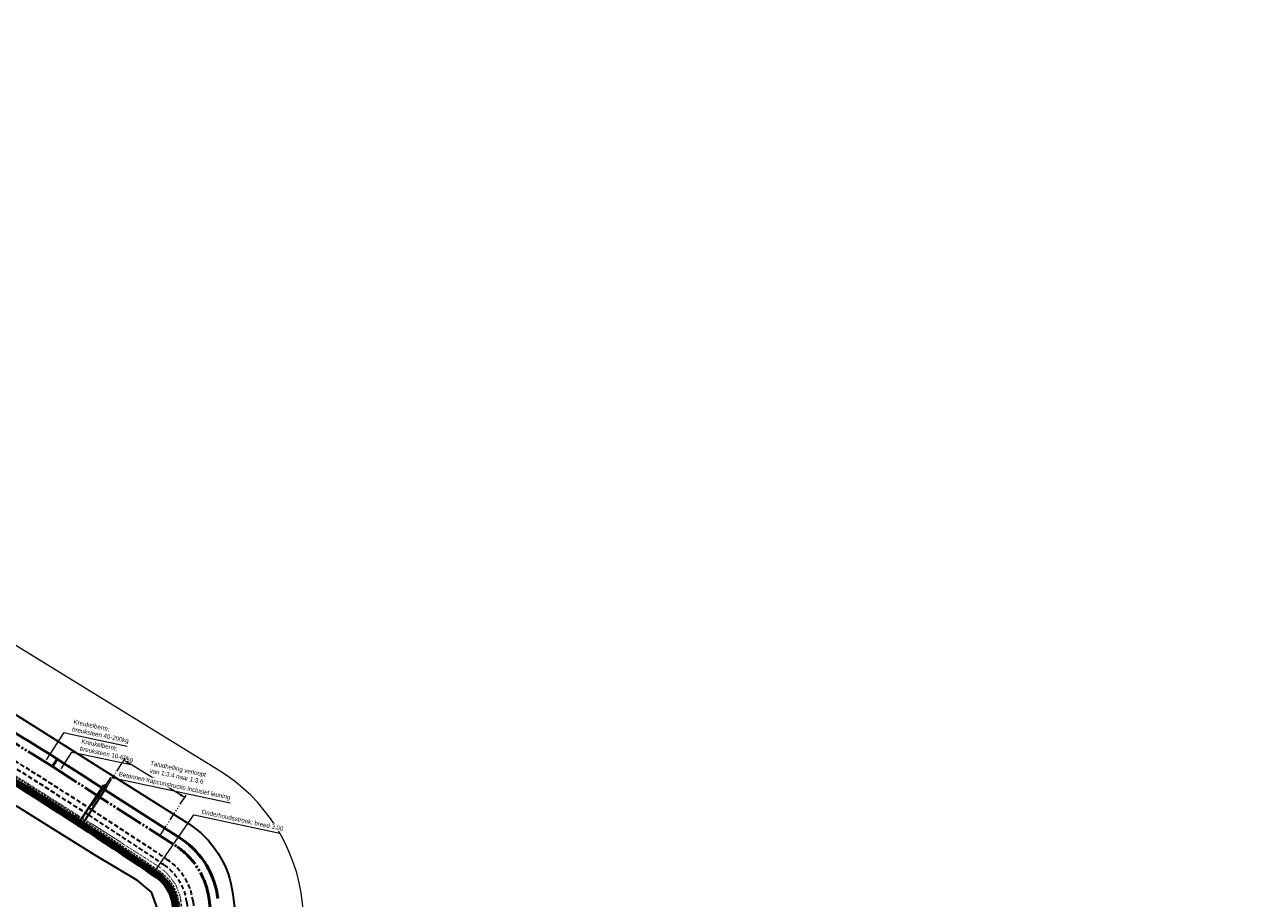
# Model space of a CAD drawing. Header units: metres. Extents: x 63663 to 67388, y 393975 to 407310.
# Tile 48 of 49: x 66014 to 66701, y 403037 to 403528. Entities that reach past the tile are written whole.
import ezdxf

# ---------------------------------------------------------------- set-up
doc = ezdxf.new("R2010")
doc.units = ezdxf.units.M
for name, pattern in [('DOT', [0.25, 0, -0.25]), ('HIDDEN', [0.375, 0.25, -0.125]), ('JIS_09_08', [10.75, 8, -0.55, 0.55, -0.55, 0.55, -0.55]), ('ONDERHOUDSSTROOK', [28, 8, -20]), ('SECTIEGRENS', [10.5, 5, -1, 0.5, -1, 0.5, -1, 0.5, -1])]:
    doc.linetypes.add(name, pattern=pattern)
for name, color, linetype, lineweight in [('BS-PERKOENRIJ', 203, 'DOT', 5), ('maatvoering-leadr', 7, 'Continuous', 30), ('sn-arcering_lgrijs', 9, 'Continuous', 20), ('TM-Insteek', 211, 'HIDDEN', 13), ('TM-invloedsgrens', 6, 'SECTIEGRENS', 20), ('TM-Kreukelberm', 43, 'Continuous', 50), ('TM-Maatlijnen', 1, 'Continuous', 13), ('TM-Materiaalscheiding', 3, 'HIDDEN', 35), ('TM-Onderhoudsweg', 3, 'Continuous', 35), ('TM-Teenconstructie', 20, 'JIS_09_08', 50), ('TM-Werkgrens', 62, 'PBZ-WERKGRENS', 35)]:
    doc.layers.add(name, color=color, linetype=linetype, lineweight=lineweight)
doc.styles.add('StagCAD', font='StagCAD.ttf')
doc.linetypes.add('PBZ-WERKGRENS', pattern='A,5.5,-1.05,["O",StagCAD,S=2,R=0,X=0,Y=-1],-3.45', length=10)
doc.dimstyles.new('leader 1_1000', dxfattribs={"dimtxt": 2.5, "dimasz": 3, "dimexe": 0, "dimexo": 0, "dimgap": 1, "dimtad": 1, "dimrnd": 0.001, "dimzin": 1, "dimdsep": 46, "dimtxsty": 'StagCAD', "dimblk1": 'RAD_PIJL', "dimblk2": 'RAD_PIJL', "dimsah": 1, "dimcen": 0.09, "dimse1": 1, "dimse2": 1, "dimclrd": 1, "dimclre": 1, "dimclrt": 7, "dimazin": 0, "dimtfac": 1, "dimtix": 1, "dimtmove": 0, "dimatfit": 0, "dimfxl": 1, "dimtvp": 0.83, "dimtolj": 1, "dimtzin": 0, "dimlwd": 15, "dimarcsym": 0})

# ---------------------------------------------------------------- blocks, each defined once
blk = doc.blocks.new('RAD_PIJL')
at = {"color": 1, "linetype": 'Continuous'}
blk.add_solid([(-2.83, -0.75), (-2.83, 0.75), (0, 0)], dxfattribs=at)
blk = doc.blocks.new('DIM_PIJL')
at = {"color": 1}
blk.add_line((0, 1.41), (0, -1.41), dxfattribs=at)
at = {"color": 1, "linetype": 'ByBlock'}
blk.add_solid([(-2.83, -0.75), (-2.83, 0.75), (0, 0)], dxfattribs=at)

msp = doc.modelspace()

# ---------------------------------------------------------------- hatches: boundary and pattern name
at = {"layer": 'sn-arcering_lgrijs'}
h = msp.add_hatch(color=256, dxfattribs=at)
h.dxf.hatch_style = 1
edge = h.paths.add_edge_path()
edge.add_line((65551.684, 403267.444), (65556.799, 403278.412))
edge.add_line((65556.799, 403278.412), (65501.984, 403292.067))
edge.add_arc((65153.179, 401919.721), 1415.98, 75.739281, 77.415089)
edge.add_line((65461.702, 403301.681), (65456.559, 403290.654))
edge.add_arc((65153.179, 401919.721), 1404.1, 75.738128, 77.52184, ccw=False)
edge.add_arc((1544873.313, 6342005.496), 6120212.589, 256.0119559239, 256.0124633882)

# ---------------------------------------------------------------- linework, layer by layer
at = {"layer": 'BS-PERKOENRIJ'}
msp.add_lwpolyline([(66009.328, 403106.207), (66050.891, 403079.908), (66087.941, 403056.318), (66094.02, 403051.72), (66099.187, 403045.191), (66101.818, 403038.202), (66107.901, 402989.765), (66113.925, 402940.645), (66116.182, 402923.006), (66119.958, 402923.296), (66125.814, 402875.778), (66127.709, 402860.978)], dxfattribs=at)
at = {"layer": 'TM-Kreukelberm'}
msp.add_line((66030.154, 403111.095), (66032.82, 403115.324), dxfattribs=at)
msp.add_lwpolyline([(65944.207, 403168.583, -0.0148941), (66059.716, 403098.049, -0.0148941)], format="xyb", dxfattribs=at)
msp.add_arc((66076.439, 403031.563), 46.92, 6.781972, 55.587891, dxfattribs=at)
at = {"layer": 'TM-Maatlijnen', "ltscale": 5}
msp.add_lwpolyline([(66180.335, 402943.284), (66170.583, 403034.558, 0.2326511), (66123.418, 403109.186), (65999.646, 403185.073, 0.0661749), (65879.211, 403238.547), (65690.729, 403293.91, 0.0174323), (65623.203, 403311.213), (65489.814, 403340.478)], format="xyb", dxfattribs=at)
msp.add_lwpolyline([(66104.421, 403093.854), (66070.32, 403114.762)], dxfattribs=at)
at = {"layer": 'TM-Onderhoudsweg'}
for p, q in [((66045.844, 403080.833), (66058.944, 403100.939)), ((66047.552, 403079.761), (66060.618, 403099.848))]:
    msp.add_line(p, q, dxfattribs=at)
msp.add_lwpolyline([(66058.944, 403100.939, -0.0002197), (66060.618, 403099.848)], format="xyb", dxfattribs=at)
at = {"layer": 'TM-Werkgrens', "flags": 128}
msp.add_lwpolyline([(66091.823, 402978.246), (66098.745, 402979.369), (66093.869, 403010.092), (66088.888, 403031.907), (66085.677, 403040.632), (66077.824, 403047.283), (66053.814, 403061.638), (66010.333, 403088.801), (65987.924, 403103.531), (65978.604, 403108.714), (65968.609, 403112.299), (65959.344, 403114.912), (65946.522, 403119.095), (65939.714, 403122.18), (65931.215, 403126.652), (65917.738, 403104.967), (65913.381, 403095.655), (65912.51, 403092.195), (65868.939, 403112.413, 0.4139956), (65854.334, 403107.072), (65758.414, 402900.754), (65764.406, 402896.423), (65757.125, 402886.347), (65741.124, 402897.909), (65748.405, 402907.986), (65753.461, 402904.332), (65853.525, 403119.564), (65851.712, 403120.406), (65858.434, 403134.894), (65869.557, 403156.578), (65858.596, 403164.339), (65835.588, 403171.051), (65787.274, 403185.236), (65739.284, 403199.333), (65697.318, 403211.988), (65643.672, 403227.098), (65595.608, 403238.149), (65545.653, 403248.907), (65499.327, 403259.459), (65448.219, 403270.5), (65399.778, 403281.793), (65348.151, 403293.181), (65294.969, 403305.949), (65253.631, 403315.137), (65202.398, 403326.118), (65155.625, 403335.859), (65102.821, 403347.05), (65056.278, 403356.727), (65004.156, 403368.596), (64959.162, 403377.836), (64911.945, 403388.17), (64861.561, 403398.897), (64839.904, 403403.166), (64828.241, 403404.072), (64817.856, 403405.073), (64809.744, 403401.502), (64802.805, 403393.95), (64773.018, 403359.037), (64756.101, 403342.861), (64739.309, 403333.031), (64712.707, 403320.941)], format="xyb", dxfattribs=at)

# ---------------------------------------------------------------- leaders
at = {"layer": 'maatvoering-leadr', "annotation_type": 0, "has_hookline": 1, "hookline_direction": 0, "text_width": 45.375, "horizontal_direction": (0.978159, -0.207857, 0)}
msp.add_leader([(66087.335, 403051.881), (66109.474, 403084.095), (66112.409, 403083.471)], dimstyle='leader 1_1000', override={"dimscale": 0, "dimgap": 1, "dimtad": 1}, dxfattribs=at)

# ---------------------------------------------------------------- next in the draw order: texts
at = {"layer": 'maatvoering-leadr', "insert": (66113.595, 403084.241), "char_height": 2.5, "attachment_point": 7, "rotation": 348.003175, "style": 'StagCAD', "bg_fill": 3, "box_fill_scale": 1.2, "bg_fill_color": 256, "bg_fill_transparency": 0}
msp.add_mtext('\\A1;Onderhoudsstrook; breed 3.00', dxfattribs=at)

# ---------------------------------------------------------------- next in the draw order: leaders
at = {"layer": 'maatvoering-leadr', "annotation_type": 0, "has_hookline": 1, "hookline_direction": 0, "text_width": 64.5, "horizontal_direction": (0.978159, -0.207857, 0)}
msp.add_leader([(66052.353, 403089.091), (66062.957, 403104.988), (66065.891, 403104.364)], dimstyle='leader 1_1000', dxfattribs=at)

# ---------------------------------------------------------------- next in the draw order: texts
at = {"layer": 'maatvoering-leadr', "color": 7, "insert": (66067.077, 403105.135), "char_height": 2.5, "attachment_point": 7, "rotation": 348.003175, "style": 'StagCAD', "bg_fill": 3, "box_fill_scale": 1.2, "bg_fill_color": 256, "bg_fill_transparency": 0}
msp.add_mtext('\\A1;Betonnen trapconstructie inclusief leuning', dxfattribs=at)

# ---------------------------------------------------------------- next in the draw order: linework, layer by layer
at = {"layer": 'TM-invloedsgrens'}
msp.add_line((66090.443, 403072.369), (66104.443, 403093.89), dxfattribs=at)
at = {"layer": 'TM-Kreukelberm'}
msp.add_line((66059.528, 403098.171), (66102.832, 403070.354), dxfattribs=at)

# ---------------------------------------------------------------- next in the draw order: block references
at = {"layer": 'TM-Maatlijnen', "xscale": -1, "rotation": 148.547153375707}
msp.add_blockref('DIM_PIJL', (66104.421, 403093.854), dxfattribs=at)

# ---------------------------------------------------------------- next in the draw order: leaders
at = {"layer": 'maatvoering-leadr', "annotation_type": 0, "has_hookline": 1, "hookline_direction": 0, "text_width": 29.75, "horizontal_direction": (0.978159, -0.207857, 0)}
msp.add_leader([(66034.976, 403109.874), (66041.126, 403119.303), (66044.061, 403118.679)], dimstyle='leader 1_1000', override={"dimscale": 0}, dxfattribs=at)

# ---------------------------------------------------------------- next in the draw order: texts
at = {"layer": 'maatvoering-leadr', "insert": (66045.247, 403119.45), "char_height": 2.5, "attachment_point": 7, "rotation": 348.003175, "style": 'StagCAD', "bg_fill": 3, "box_fill_scale": 1.2, "bg_fill_color": 256, "bg_fill_transparency": 0}
msp.add_mtext('Kreukelberm;\\Pbreuksteen 10-60kg', dxfattribs=at)

# ---------------------------------------------------------------- next in the draw order: linework, layer by layer
at = {"layer": 'TM-invloedsgrens'}
msp.add_line((66060.618, 403099.848), (66070.32, 403114.762), dxfattribs=at)

# ---------------------------------------------------------------- next in the draw order: block references
at = {"layer": 'TM-Maatlijnen', "rotation": 148.4260824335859}
msp.add_blockref('DIM_PIJL', (66070.32, 403114.762), dxfattribs=at)

# ---------------------------------------------------------------- next in the draw order: leaders
at = {"layer": 'maatvoering-leadr', "annotation_type": 0, "has_hookline": 1, "hookline_direction": 0, "text_width": 32.25, "horizontal_direction": (0.978159, -0.207857, 0)}
msp.add_leader([(66026.759, 403114.917), (66036.71, 403130.172), (66039.644, 403129.549)], dimstyle='leader 1_1000', override={"dimscale": 0}, dxfattribs=at)

# ---------------------------------------------------------------- next in the draw order: texts
at = {"layer": 'maatvoering-leadr', "insert": (66040.83, 403130.319), "char_height": 2.5, "attachment_point": 7, "rotation": 348.003175, "style": 'StagCAD', "bg_fill": 3, "box_fill_scale": 1.2, "bg_fill_color": 256, "bg_fill_transparency": 0}
msp.add_mtext('Kreukelberm;\\Pbreuksteen 40-200kg', dxfattribs=at)

# ---------------------------------------------------------------- next in the draw order: linework, layer by layer
at = {"layer": 'TM-Insteek', "ltscale": 5}
msp.add_lwpolyline([(64652.544, 403348.436, 0.2850966), (64779.837, 403388.604), (64803.775, 403416.67), (64803.775, 403416.67, -0.2755657), (64818.329, 403421.603), (65359.345, 403305.743, 0.0069222), (65386.496, 403300.321), (65408.334, 403296.273), (65408.334, 403296.273, -0.0164129), (65498.084, 403276.57), (65674.828, 403232.543), (65837.428, 403189.743, -0.0653525), (65933.811, 403150.36, -0.0205483), (66090.567, 403052.188, -0.2162347), (66101.264, 403034.515), (66107.769, 402979.82)], format="xyb", dxfattribs=at)
at = {"layer": 'TM-Materiaalscheiding', "ltscale": 10}
for points in [[(64653.832, 403352.633, 0.2852031), (64776.563, 403391.407), (64800.496, 403419.467, -0.2755657), (64819.232, 403425.818), (65045.289, 403377.407, -0.0028027), (65063.583, 403373.382, 0.0028027), (65081.878, 403369.357), (65360.203, 403309.752, 0.0069222), (65387.243, 403304.352), (65409.082, 403300.304, -0.0164111), (65499.085, 403280.546), (65675.845, 403236.515), (65838.471, 403193.708, -0.0653525), (65935.843, 403153.921, -0.0148716), (66050.323, 403084.022), (66083.531, 403062.197, -0.0012704), (66093.003, 403055.744, -0.2162347), (66105.544, 403035.024), (66108.261, 403012.174), (66110.947, 402987.814), (66120.76, 402905.294), (66131.713, 402906.597)], [(65937.533, 403156.883, -0.0148711), (66052.183, 403086.88), (66085.522, 403065.136, -0.0012704), (66095.009, 403058.672, -0.2162347), (66109.069, 403035.444), (66111.786, 403012.593), (66114.333, 402988.216), (66140.089, 402771.637, 0.3591678), (66151.588, 402760.647), (66191.277, 402757.738, -0.1726493), (66221.746, 402744.311), (66226.022, 402740.296)]]:
    msp.add_lwpolyline(points, format="xyb", dxfattribs=at)
at = {"layer": 'TM-Onderhoudsweg', "linetype": 'ONDERHOUDSSTROOK', "ltscale": 0.75, "flags": 128}
msp.add_lwpolyline([(64651.926, 403346.013, 3, 3, 0.2851057), (64781.736, 403386.978, 3, 3, 0), (64805.678, 403415.048, 3, 3, -0.2755657), (64817.806, 403419.159, 3, 3, 0), (65358.821, 403303.299, 3, 3, 0.0069222), (65386.04, 403297.863, 3, 3, 0), (65407.879, 403293.815, 3, 3, 0), (65407.879, 403293.815, 3, 3, -0.0164139), (65497.474, 403274.146, 3, 3, 0), (65674.208, 403230.121, 3, 3, 0), (65836.791, 403187.325, 3, 3, -0.0646663), (65931.644, 403148.718, 3, 3, -0.0206671), (66089.155, 403050.126, 3, 3, -0.2162347), (66098.781, 403034.22, 3, 3, 0), (66103.14, 402997.57, 0, 0, 0)], format="xyseb", dxfattribs=at)
at = {"layer": 'TM-Onderhoudsweg'}
for points in [[(64651.555, 403344.56, 0.2851111), (64782.876, 403386.003), (64806.819, 403414.074, -0.2755657), (64817.491, 403417.692), (65358.507, 403301.832, 0.0069222), (65385.767, 403296.388), (65407.605, 403292.34, -0.0164146), (65497.108, 403272.691), (65673.835, 403228.668), (65836.409, 403185.875, -0.0653525), (65931.829, 403146.886, -0.0205483), (66088.307, 403048.888, -0.2162347), (66097.292, 403034.043), (66103.619, 402980.837)], [(64652.297, 403347.467, 0.2851003), (64780.597, 403387.954), (64804.536, 403416.021, -0.2755657), (64818.12, 403420.626), (65359.135, 403304.765, 0.0069222), (65386.314, 403299.337), (65408.152, 403295.29, -0.0164133), (65497.84, 403275.6), (65674.58, 403231.574), (65837.173, 403188.776, -0.0653525), (65933.316, 403149.491, -0.0205483), (66090.002, 403051.363, -0.2162347), (66100.271, 403034.397), (66104.62, 402997.829), (66107.493, 402981.397, -0.0136821), (66107.958, 402978.23), (66108.613, 402972.72)]]:
    msp.add_lwpolyline(points, format="xyb", dxfattribs=at)
at = {"layer": 'TM-Teenconstructie', "ltscale": 2}
msp.add_lwpolyline([(65941.73, 403164.24, -0.0113773), (66030.155, 403111.094), (66100.13, 403066.147, -0.2162347), (66118.066, 403036.514), (66120.806, 403013.466), (66122.744, 402989.217), (66132.557, 402906.696), (66131.713, 402906.597), (66147.745, 402771.786)], format="xyb", dxfattribs=at)
at = {"layer": 'TM-Werkgrens', "flags": 128}
msp.add_lwpolyline([(64655.81, 403376.594, 0.2588739), (64749.374, 403397.454), (64782.515, 403436.309, -0.2755657), (64823.265, 403450.122), (65040.517, 403403.596), (65040.529, 403403.593, -0.0015702), (65064.972, 403397.953, 0.0015702), (65089.231, 403392.355), (65346.558, 403337.256), (65347.09, 403339.749), (65368.296, 403335.202), (65413.981, 403326.734, -0.0163998), (65505.644, 403306.614), (65682.515, 403262.555), (65845.314, 403219.703, -0.0653525), (65949.162, 403177.269, -0.0093527), (65974.221, 403162.329), (66106.069, 403079.459, -0.2257318), (66131.342, 403039.534), (66153.197, 402864.216)], format="xyb", dxfattribs=at)

# ---------------------------------------------------------------- next in the draw order: texts
at = {"layer": 'maatvoering-leadr', "color": 7, "insert": (66099.582, 403104.545, -1.8), "char_height": 2.5, "attachment_point": 8, "rotation": 348.003175, "style": 'StagCAD', "bg_fill": 3, "box_fill_scale": 1.2, "bg_fill_color": 256, "bg_fill_transparency": 0}
msp.add_mtext('\\A1;\\PTaludhelling verloopt\\Pvan 1:3.4 naar 1:3.6', dxfattribs=at)

doc.saveas('drawing.dxf')
